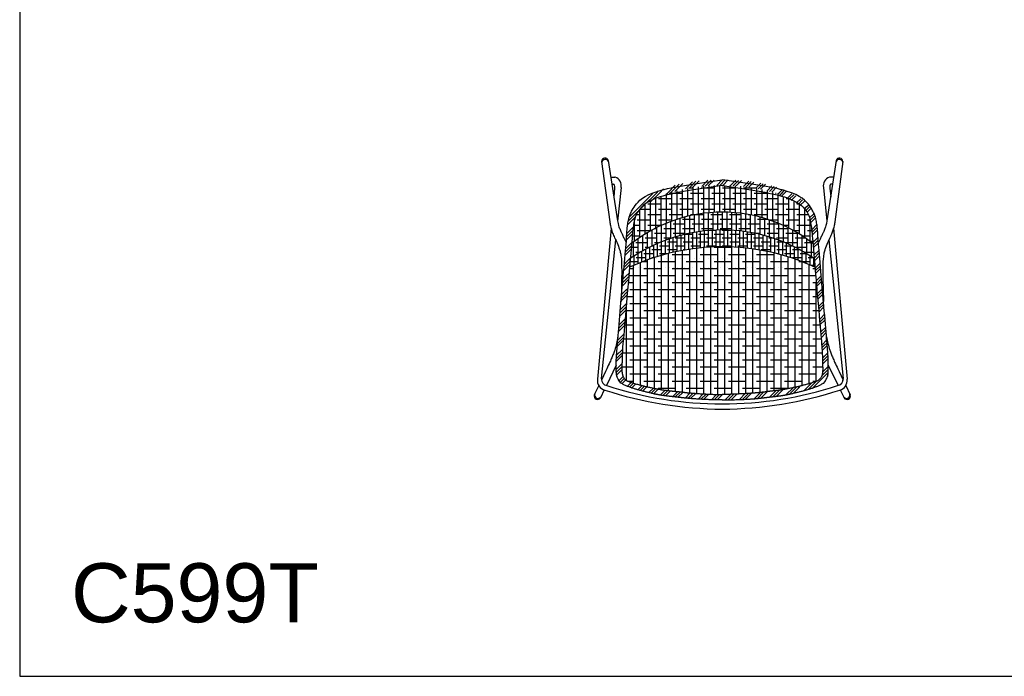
# Model space of a CAD drawing. Header units: millimetres. Extents: x 40 to 440, y 38 to 319.
# Tile 1 of 53: x 40 to 240, y 38 to 171. Entities that reach past the tile are written whole.
import ezdxf

# ---------------------------------------------------------------- set-up
doc = ezdxf.new("R2010")
doc.units = ezdxf.units.MM
doc.styles.get("Standard").update_dxf_attribs({"font": 'arial.ttf'})

msp = doc.modelspace()

# ---------------------------------------------------------------- hatches: boundary and pattern name
h = msp.add_hatch()
h.set_pattern_fill('GOST_GROUND', color=252, scale=0.2)
h.set_pattern_definition([(45, (72850.6733, 30411.5449), (2.828427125, -2e-16), [4]), (45, (72851.2733, 30411.5449), (2.828427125, -2e-16), [4]), (45, (72851.8733, 30411.5449), (2.828427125, -2e-16), [4])])
edge = h.paths.add_edge_path()
edge.add_spline(control_points=[(182.5, 138.65), (174.96, 138.67), (170.11, 137.25), (165.93, 134.43)], knot_values=[72.302453, 72.302453, 72.302453, 72.302453, 72.918461, 72.918461, 72.918461, 72.918461], weights=[1, 0.968627, 0.968627, 1], degree=3, periodic=0)
edge.add_spline(control_points=[(165.93, 134.43), (164.86, 133.73), (164.09, 132.71), (163.73, 131.49)], knot_values=[71.595805, 71.595805, 71.595805, 71.595805, 72.302453, 72.302453, 72.302453, 72.302453], weights=[1, 0.958819, 0.958819, 1], degree=3, periodic=0)
edge.add_spline(control_points=[(163.73, 131.49), (163.39, 130.41), (163.29, 129.92), (163.22, 129.13)], knot_values=[70.627098, 70.627098, 70.627098, 70.627098, 71.595805, 71.595805, 71.595805, 71.595805], weights=[1, 1, 1, 1], degree=3, periodic=0)
edge.add_spline(control_points=[(163.22, 129.13), (163.2, 128.98), (163.15, 128.59), (163.12, 127.98), (163.06, 127.32), (163.05, 126.9), (163.05, 126.69)], knot_values=[68.182005, 68.182005, 68.182005, 68.182005, 68.633778, 69.358379, 70.001437, 70.627098, 70.627098, 70.627098, 70.627098], weights=[1, 1, 1, 1, 1, 1, 1], degree=3, periodic=0)
edge.add_spline(control_points=[(163.05, 126.69), (162.43, 119.66), (161.82, 112.64), (161.21, 105.61)], knot_values=[67.182005, 67.182005, 67.182005, 67.182005, 68.182005, 68.182005, 68.182005, 68.182005], weights=[1, 1, 1, 1], degree=3, periodic=0)
edge.add_spline(control_points=[(161.21, 105.61), (161.18, 105.09), (161.11, 104.07), (160.94, 102.2), (160.96, 100.84), (160.98, 99.99)], knot_values=[61.559247, 61.559247, 61.559247, 61.559247, 63.118073, 64.637461, 67.182005, 67.182005, 67.182005, 67.182005], weights=[1, 1, 1, 1, 1, 1], degree=3, periodic=0)
edge.add_spline(control_points=[(160.98, 99.99), (160.98, 99.84), (160.97, 99.53), (161.01, 99.06), (161.25, 98.21), (161.55, 97.76)], knot_values=[60.079459, 60.079459, 60.079459, 60.079459, 60.653516, 61.27457, 61.559247, 61.559247, 61.559247, 61.559247], weights=[1, 1, 1, 1, 1, 1], degree=3, periodic=0)
edge.add_spline(control_points=[(161.55, 97.76), (161.74, 97.56), (162.39, 97.09), (164.06, 96.38), (166.66, 95.68), (170.03, 94.86), (173.11, 94.6), (177.78, 94), (182.5, 93.99)], knot_values=[36.236686, 36.236686, 36.236686, 36.236686, 36.702049, 39.464785, 43.170183, 46.888313, 52.510424, 60.079459, 60.079459, 60.079459, 60.079459], weights=[1, 1, 1, 1, 1, 1, 1, 1, 1], degree=3, periodic=0)
edge.add_spline(control_points=[(182.5, 93.99), (188.25, 94.03), (191.89, 94.6), (194.97, 94.86), (198.34, 95.68), (200.94, 96.38), (202.61, 97.09), (203.25, 97.56), (203.45, 97.76)], knot_values=[36.236686, 36.236686, 36.236686, 36.236686, 43.805721, 49.427832, 53.145963, 56.85136, 59.614096, 60.079459, 60.079459, 60.079459, 60.079459], weights=[1, 1, 1, 1, 1, 1, 1, 1, 1], degree=3, periodic=0)
edge.add_spline(control_points=[(203.45, 97.76), (203.75, 98.21), (203.98, 99.06), (204.02, 99.53), (204.02, 99.84), (204.02, 99.99)], knot_values=[60.079459, 60.079459, 60.079459, 60.079459, 60.364137, 60.985191, 61.559247, 61.559247, 61.559247, 61.559247], weights=[1, 1, 1, 1, 1, 1], degree=3, periodic=0)
edge.add_spline(control_points=[(204.02, 99.99), (204.03, 100.84), (204.06, 102.2), (203.89, 104.07), (203.82, 105.09), (203.78, 105.61)], knot_values=[61.559247, 61.559247, 61.559247, 61.559247, 64.103792, 65.62318, 67.182005, 67.182005, 67.182005, 67.182005], weights=[1, 1, 1, 1, 1, 1], degree=3, periodic=0)
edge.add_spline(control_points=[(203.78, 105.61), (203.17, 112.64), (202.56, 119.66), (201.95, 126.69)], knot_values=[67.182005, 67.182005, 67.182005, 67.182005, 68.182005, 68.182005, 68.182005, 68.182005], weights=[1, 1, 1, 1], degree=3, periodic=0)
edge.add_spline(control_points=[(201.78, 129.13), (201.71, 129.92), (201.61, 130.41), (201.27, 131.49)], knot_values=[70.627098, 70.627098, 70.627098, 70.627098, 71.595805, 71.595805, 71.595805, 71.595805], weights=[1, 1, 1, 1], degree=3, periodic=0)
edge.add_spline(control_points=[(201.27, 131.49), (200.9, 132.71), (200.14, 133.73), (199.07, 134.43)], knot_values=[71.595805, 71.595805, 71.595805, 71.595805, 72.302453, 72.302453, 72.302453, 72.302453], weights=[1, 0.958819, 0.958819, 1], degree=3, periodic=0)
edge.add_spline(control_points=[(199.07, 134.43), (194.88, 137.25), (190.04, 138.67), (182.5, 138.65)], knot_values=[72.302453, 72.302453, 72.302453, 72.302453, 72.918461, 72.918461, 72.918461, 72.918461], weights=[1, 0.968627, 0.968627, 1], degree=3, periodic=0)
edge = h.paths.add_edge_path(flags=16)
edge.add_spline(control_points=[(182.5, 95.07), (186.24, 95.18), (188.94, 95.34), (190.96, 95.56), (192.25, 95.75), (193.07, 95.83), (194.28, 95.98), (194.68, 96.04), (195.46, 96.17), (195.86, 96.25), (196.78, 96.45), (197.46, 96.58), (198.32, 96.79), (198.93, 96.95), (199.48, 97.08), (199.89, 97.19), (200.35, 97.33), (200.79, 97.47), (201.36, 97.67), (201.66, 97.77), (201.86, 97.87)], knot_values=[15.466113, 15.466113, 15.466113, 15.466113, 21.968524, 23.700389, 23.700389, 26.852656, 26.852656, 28.42879, 28.42879, 30.004924, 30.004924, 32.111484, 32.111484, 34.218045, 34.218045, 35.271325, 35.271325, 36.324605, 36.324605, 38.368216, 38.368216, 38.368216, 38.368216], weights=[1, 1, 1, 1, 1, 1, 1, 1, 1, 1, 1, 1, 1, 1, 1, 1, 1, 1, 1, 1, 1], degree=3, periodic=0)
edge.add_spline(control_points=[(201.86, 97.87), (201.99, 97.95), (202.67, 98.38), (202.94, 99.65), (202.87, 101.04), (202.86, 102.6), (202.79, 103.81), (202.74, 104.59)], knot_values=[6.626707, 6.626707, 6.626707, 6.626707, 7.178083, 9.6298, 10.867517, 12.516039, 15.466113, 15.466113, 15.466113, 15.466113], weights=[1, 1, 1, 1, 1, 1, 1, 1], degree=3, periodic=0)
edge.add_spline(control_points=[(202.74, 104.59), (202.08, 112.26), (201.42, 119.93), (200.75, 127.59)], knot_values=[5.626707, 5.626707, 5.626707, 5.626707, 6.626707, 6.626707, 6.626707, 6.626707], weights=[1, 1, 1, 1], degree=3, periodic=0)
edge.add_spline(control_points=[(200.75, 127.59), (200.7, 128.41), (200.6, 128.99), (200.44, 130.08), (200.17, 131.16)], knot_values=[4.028835, 4.028835, 4.028835, 4.028835, 5.016026, 5.626707, 5.626707, 5.626707, 5.626707], weights=[1, 1, 1, 1, 1], degree=3, periodic=0)
edge.add_spline(control_points=[(200.17, 131.16), (199.91, 132.01), (199.38, 132.71), (198.63, 133.18)], knot_values=[3.317444, 3.317444, 3.317444, 3.317444, 4.028835, 4.028835, 4.028835, 4.028835], weights=[1, 0.95827, 0.95827, 1], degree=3, periodic=0)
edge.add_spline(control_points=[(198.63, 133.18), (194.61, 136.02), (189.91, 137.48), (182.5, 137.55)], knot_values=[2.69519, 2.69519, 2.69519, 2.69519, 3.317444, 3.317444, 3.317444, 3.317444], weights=[1, 0.968008, 0.968008, 1], degree=3, periodic=0)
edge.add_spline(control_points=[(182.5, 137.55), (175.09, 137.48), (170.39, 136.02), (166.37, 133.18)], knot_values=[2.69519, 2.69519, 2.69519, 2.69519, 3.317444, 3.317444, 3.317444, 3.317444], weights=[1, 0.968008, 0.968008, 1], degree=3, periodic=0)
edge.add_spline(control_points=[(166.37, 133.18), (165.62, 132.71), (165.08, 132.01), (164.82, 131.16)], knot_values=[3.317444, 3.317444, 3.317444, 3.317444, 4.028835, 4.028835, 4.028835, 4.028835], weights=[1, 0.95827, 0.95827, 1], degree=3, periodic=0)
edge.add_spline(control_points=[(164.82, 131.16), (164.56, 130.08), (164.4, 128.99), (164.3, 128.41), (164.24, 127.59)], knot_values=[4.028835, 4.028835, 4.028835, 4.028835, 4.639517, 5.626707, 5.626707, 5.626707, 5.626707], weights=[1, 1, 1, 1, 1], degree=3, periodic=0)
edge.add_spline(control_points=[(164.24, 127.59), (163.58, 119.93), (162.92, 112.26), (162.25, 104.59)], knot_values=[5.626707, 5.626707, 5.626707, 5.626707, 6.626707, 6.626707, 6.626707, 6.626707], weights=[1, 1, 1, 1], degree=3, periodic=0)
edge.add_spline(control_points=[(162.25, 104.59), (162.21, 103.81), (162.14, 102.6), (162.13, 101.04), (162.06, 99.65), (162.33, 98.38), (163.01, 97.95), (163.14, 97.87)], knot_values=[6.626707, 6.626707, 6.626707, 6.626707, 9.576782, 11.225304, 12.463021, 14.914738, 15.466113, 15.466113, 15.466113, 15.466113], weights=[1, 1, 1, 1, 1, 1, 1, 1], degree=3, periodic=0)
edge.add_spline(control_points=[(163.14, 97.87), (163.34, 97.77), (163.64, 97.67), (164.21, 97.47), (164.64, 97.33), (165.11, 97.19), (165.52, 97.08), (166.06, 96.95), (166.68, 96.79), (167.54, 96.58), (168.22, 96.45), (169.14, 96.25), (169.53, 96.17), (170.32, 96.04), (170.72, 95.98), (171.93, 95.83), (172.75, 95.75), (174.04, 95.63), (174.5, 95.58), (175.22, 95.44), (178.71, 95.14), (182.5, 95.07)], knot_values=[15.466113, 15.466113, 15.466113, 15.466113, 17.509725, 17.509725, 18.563005, 18.563005, 19.616285, 19.616285, 21.722845, 21.722845, 23.829406, 23.829406, 25.40554, 25.40554, 26.981673, 26.981673, 30.133941, 30.133941, 31.865806, 31.865806, 38.368216, 38.368216, 38.368216, 38.368216], weights=[1, 1, 1, 1, 1, 1, 1, 1, 1, 1, 1, 1, 1, 1, 1, 1, 1, 1, 1, 1, 1, 1], degree=3, periodic=0)
h = msp.add_hatch()
h.set_pattern_fill('ANSI38', color=252, scale=0.34, angle=45)
h.set_pattern_definition([(90, (72850.6733, 30411.5449), (-1.0795, 1e-16), []), (180, (72850.6733, 30411.5449), (-2.159, -1.0795), [2.69875, -1.61925])])
edge = h.paths.add_edge_path()
edge.add_spline(control_points=[(198.63, 133.18), (194.61, 136.02), (189.91, 137.48), (182.5, 137.55)], knot_values=[2.69519, 2.69519, 2.69519, 2.69519, 3.317444, 3.317444, 3.317444, 3.317444], weights=[1, 0.968008, 0.968008, 1], degree=3, periodic=0)
edge.add_spline(control_points=[(182.5, 137.55), (175.09, 137.48), (170.39, 136.02), (166.37, 133.18)], knot_values=[2.69519, 2.69519, 2.69519, 2.69519, 3.317444, 3.317444, 3.317444, 3.317444], weights=[1, 0.968008, 0.968008, 1], degree=3, periodic=0)
edge.add_spline(control_points=[(166.37, 133.18), (165.62, 132.71), (165.08, 132.01), (164.82, 131.16)], knot_values=[3.317444, 3.317444, 3.317444, 3.317444, 4.028835, 4.028835, 4.028835, 4.028835], weights=[1, 0.95827, 0.95827, 1], degree=3, periodic=0)
edge.add_spline(control_points=[(164.82, 131.16), (164.56, 130.08), (164.4, 128.99), (164.3, 128.41), (164.24, 127.59)], knot_values=[4.028835, 4.028835, 4.028835, 4.028835, 4.639517, 5.626707, 5.626707, 5.626707, 5.626707], weights=[1, 1, 1, 1, 1], degree=3, periodic=0)
edge.add_spline(control_points=[(164.24, 127.59), (164.19, 126.98), (164.14, 126.36), (164.08, 125.75)], knot_values=[5.626707, 5.626707, 5.626707, 5.626707, 5.706884, 5.706884, 5.706884, 5.706884], weights=[1, 1, 1, 1], degree=3, periodic=0)
edge.add_arc((182.5, 102.22), 29.88, 51.9467, 128.0533, ccw=False)
edge.add_spline(control_points=[(200.91, 125.75), (200.86, 126.36), (200.81, 126.98), (200.75, 127.59)], knot_values=[5.626707, 5.626707, 5.626707, 5.626707, 5.706884, 5.706884, 5.706884, 5.706884], weights=[1, 1, 1, 1], degree=3, periodic=0)
edge.add_spline(control_points=[(200.75, 127.59), (200.7, 128.41), (200.6, 128.99), (200.44, 130.08), (200.17, 131.16)], knot_values=[4.028835, 4.028835, 4.028835, 4.028835, 5.016026, 5.626707, 5.626707, 5.626707, 5.626707], weights=[1, 1, 1, 1, 1], degree=3, periodic=0)
edge.add_spline(control_points=[(200.17, 131.16), (199.91, 132.01), (199.38, 132.71), (198.63, 133.18)], knot_values=[3.317444, 3.317444, 3.317444, 3.317444, 4.028835, 4.028835, 4.028835, 4.028835], weights=[1, 0.95827, 0.95827, 1], degree=3, periodic=0)
h = msp.add_hatch()
h.set_pattern_fill('ANSI38', color=252, scale=0.3, angle=45)
h.set_pattern_definition([(90, (72850.6733, 30411.5449), (-0.9525, 2e-16), []), (180, (72850.6733, 30411.5449), (-1.905, -0.9525), [2.38125, -1.42875])])
edge = h.paths.add_edge_path()
edge.add_spline(control_points=[(164.08, 125.75), (164, 124.73), (163.91, 123.72), (163.82, 122.7)], knot_values=[5.706884, 5.706884, 5.706884, 5.706884, 5.839272, 5.839272, 5.839272, 5.839272], weights=[1, 1, 1, 1], degree=3, periodic=0)
edge.add_arc((182.5, 95.49), 33, 55.53, 124.47, ccw=False)
edge.add_spline(control_points=[(201.18, 122.7), (201.09, 123.72), (201, 124.73), (200.91, 125.75)], knot_values=[5.706884, 5.706884, 5.706884, 5.706884, 5.839272, 5.839272, 5.839272, 5.839272], weights=[1, 1, 1, 1], degree=3, periodic=0)
edge.add_arc((182.5, 102.22), 29.88, 51.9467, 128.0533)
h = msp.add_hatch()
h.set_pattern_fill('ANSI38', color=252, scale=0.25, angle=45)
h.set_pattern_definition([(90, (72850.6733, 30411.5449), (-0.79375, 2e-16), []), (180, (72850.6733, 30411.5449), (-1.5875, -0.79375), [1.984375, -1.190625])])
edge = h.paths.add_edge_path()
edge.add_spline(control_points=[(163.82, 122.7), (163.77, 122.11), (163.72, 121.53), (163.67, 120.94)], knot_values=[5.839272, 5.839272, 5.839272, 5.839272, 5.915947, 5.915947, 5.915947, 5.915947], weights=[1, 1, 1, 1], degree=3, periodic=0)
edge.add_arc((182.5, 80.11), 44.96, 65.2389, 114.7611, ccw=False)
edge.add_spline(control_points=[(201.33, 120.94), (201.28, 121.53), (201.23, 122.11), (201.18, 122.7)], knot_values=[5.839272, 5.839272, 5.839272, 5.839272, 5.915947, 5.915947, 5.915947, 5.915947], weights=[1, 1, 1, 1], degree=3, periodic=0)
edge.add_arc((182.5, 95.49), 33, 55.53, 124.47)
h = msp.add_hatch()
h.set_pattern_fill('ANSI38', color=252, scale=0.45, angle=45)
h.set_pattern_definition([(90, (72850.6733, 30411.5449), (-1.42875, 3e-16), []), (180, (72850.6733, 30411.5449), (-2.8575, -1.42875), [3.571875, -2.143125])])
edge = h.paths.add_edge_path()
edge.add_spline(control_points=[(182.5, 95.07), (186.24, 95.18), (188.94, 95.34), (190.96, 95.56), (192.25, 95.75), (193.07, 95.83), (194.28, 95.98), (194.68, 96.04), (195.46, 96.17), (195.86, 96.25), (196.78, 96.45), (197.46, 96.58), (198.32, 96.79), (198.93, 96.95), (199.48, 97.08), (199.89, 97.19), (200.35, 97.33), (200.79, 97.47), (201.36, 97.67), (201.66, 97.77), (201.86, 97.87)], knot_values=[15.466113, 15.466113, 15.466113, 15.466113, 21.968524, 23.700389, 23.700389, 26.852656, 26.852656, 28.42879, 28.42879, 30.004924, 30.004924, 32.111484, 32.111484, 34.218045, 34.218045, 35.271325, 35.271325, 36.324605, 36.324605, 38.368216, 38.368216, 38.368216, 38.368216], weights=[1, 1, 1, 1, 1, 1, 1, 1, 1, 1, 1, 1, 1, 1, 1, 1, 1, 1, 1, 1, 1], degree=3, periodic=0)
edge.add_spline(control_points=[(201.86, 97.87), (201.99, 97.95), (202.67, 98.38), (202.94, 99.65), (202.87, 101.04), (202.86, 102.6), (202.79, 103.81), (202.74, 104.59)], knot_values=[6.626707, 6.626707, 6.626707, 6.626707, 7.178083, 9.6298, 10.867517, 12.516039, 15.466113, 15.466113, 15.466113, 15.466113], weights=[1, 1, 1, 1, 1, 1, 1, 1], degree=3, periodic=0)
edge.add_spline(control_points=[(202.74, 104.59), (202.27, 110.04), (201.8, 115.49), (201.33, 120.94)], knot_values=[5.915947, 5.915947, 5.915947, 5.915947, 6.626707, 6.626707, 6.626707, 6.626707], weights=[1, 1, 1, 1], degree=3, periodic=0)
edge.add_arc((182.5, 80.11), 44.96, 65.2389, 114.7611)
edge.add_spline(control_points=[(163.67, 120.94), (163.2, 115.49), (162.73, 110.04), (162.25, 104.59)], knot_values=[5.915947, 5.915947, 5.915947, 5.915947, 6.626707, 6.626707, 6.626707, 6.626707], weights=[1, 1, 1, 1], degree=3, periodic=0)
edge.add_spline(control_points=[(162.25, 104.59), (162.21, 103.81), (162.14, 102.6), (162.13, 101.04), (162.06, 99.65), (162.33, 98.38), (163.01, 97.95), (163.14, 97.87)], knot_values=[6.626707, 6.626707, 6.626707, 6.626707, 9.576782, 11.225304, 12.463021, 14.914738, 15.466113, 15.466113, 15.466113, 15.466113], weights=[1, 1, 1, 1, 1, 1, 1, 1], degree=3, periodic=0)
edge.add_spline(control_points=[(163.14, 97.87), (163.34, 97.77), (163.64, 97.67), (164.21, 97.47), (164.64, 97.33), (165.11, 97.19), (165.52, 97.08), (166.06, 96.95), (166.68, 96.79), (167.54, 96.58), (168.22, 96.45), (169.14, 96.25), (169.53, 96.17), (170.32, 96.04), (170.72, 95.98), (171.93, 95.83), (172.75, 95.75), (174.04, 95.63), (174.5, 95.58), (175.22, 95.44), (178.71, 95.14), (182.5, 95.07)], knot_values=[15.466113, 15.466113, 15.466113, 15.466113, 17.509725, 17.509725, 18.563005, 18.563005, 19.616285, 19.616285, 21.722845, 21.722845, 23.829406, 23.829406, 25.40554, 25.40554, 26.981673, 26.981673, 30.133941, 30.133941, 31.865806, 31.865806, 38.368216, 38.368216, 38.368216, 38.368216], weights=[1, 1, 1, 1, 1, 1, 1, 1, 1, 1, 1, 1, 1, 1, 1, 1, 1, 1, 1, 1, 1, 1], degree=3, periodic=0)

# ---------------------------------------------------------------- linework, layer by layer
at = {"color": 6}
for p, q in [((39.79, 319.5), (39.79, 37.87)), ((39.79, 37.87), (439.79, 37.87))]:
    msp.add_line(p, q, dxfattribs=at)
at = {"color": 7}
for p, q in [((158, 142.42), (159.64, 130.17)), ((159.35, 142.58), (161.22, 130.37)), ((205.65, 142.58), (203.77, 130.37)), ((207, 142.42), (205.36, 130.17)), ((159.86, 139.21), (160.67, 139.21)), ((205.14, 139.21), (204.33, 139.21)), ((160.08, 137.77), (160.42, 137.77)), ((160.64, 137.01), (160.48, 135.19)), ((161.94, 137.1), (161.23, 130.31)), ((203.06, 137.1), (203.76, 130.31)), ((204.35, 137.01), (204.52, 135.19)), ((204.92, 137.77), (204.58, 137.77)), ((159.91, 128.84), (157.15, 98.18)), ((205.09, 128.84), (207.85, 98.18)), ((160.84, 126.5), (157.93, 98.32)), ((204.16, 126.5), (207.07, 98.32)), ((160.96, 101.03), (158.97, 96.93)), ((204.03, 101.03), (206.03, 96.93)), ((158.79, 99.78), (157.95, 97.98)), ((206.21, 99.78), (207.04, 97.98)), ((157.41, 96.91), (156.5, 95.01)), ((158.53, 96.02), (157.75, 94.43)), ((206.47, 96.02), (207.24, 94.43)), ((207.58, 96.91), (208.5, 95.01))]:
    msp.add_line(p, q, dxfattribs=at)
at = {"color": 252}
for p, q in [((162.15, 102.47), (162.17, 102.47)), ((202.85, 102.47), (202.82, 102.47))]:
    msp.add_line(p, q, dxfattribs=at)
at = {"color": 7}
for centre, radius, start, end in [((158.68, 142.41), 0.685, 14.5097, 178.7864), ((158.72, 142.12), 0.708, 23.5598, 170.9708), ((206.27, 142.12), 0.708, 9.0292, 156.4402), ((206.31, 142.41), 0.685, 1.2136, 165.4903), ((160.67, 139.01), 0.2, 70.4567, 90), ((160.12, 137.45), 1.86, 348.9472, 70.4567), ((204.88, 137.45), 1.86, 109.5433, 191.0528), ((204.33, 139.01), 0.2, 90, 109.5433), ((160.42, 137.57), 0.2, 7.6135, 90), ((158.7, 137.23), 1.96, 353.7968, 11.0101), ((206.3, 137.23), 1.96, 168.9899, 186.2032), ((204.58, 137.57), 0.2, 90, 172.3865), ((159.16, 97.94), 2.03, 173.1105, 254.5699), ((159.38, 98.31), 1.45, 179.729, 257.6821), ((205.62, 98.31), 1.45, 282.3179, 0.271), ((205.83, 97.94), 2.03, 285.4301, 6.8895), ((182.44, 168.57), 75.39, 251.9419, 270.0479), ((182.56, 168.57), 75.39, 269.9521, 288.0581), ((157.16, 94.78), 0.696, 160.6995, 329.4592), ((157.25, 95), 0.696, 160.9015, 329.2317), ((183.11, 171.35), 79.24, 252.0009, 269.5583), ((181.89, 171.35), 79.24, 270.4417, 287.9991), ((207.74, 95), 0.696, 210.7683, 19.0985), ((207.84, 94.78), 0.696, 210.5408, 19.3005)]:
    msp.add_arc(centre, radius, start, end, dxfattribs=at)
at = {"color": 252}
for centre, radius, start, end in [((182.5, 102.22), 29.88, 51.9467, 128.0533), ((182.5, 95.49), 33, 55.53, 124.47), ((182.5, 80.11), 44.96, 65.2389, 114.7611)]:
    msp.add_arc(centre, radius, start, end, dxfattribs=at)
at = {"color": 7}
for points, weights, knots in [([(182.5, 93.99), (177.78, 94), (173.11, 94.6), (170.03, 94.86), (166.66, 95.68), (164.06, 96.38), (162.39, 97.09), (161.74, 97.56), (161.55, 97.76), (161.25, 98.21), (161.01, 99.06), (160.97, 99.53), (160.98, 99.84), (160.98, 99.99), (160.96, 100.84), (160.94, 102.2), (161.11, 104.07), (161.18, 105.09), (161.21, 105.61), (161.82, 112.64), (162.43, 119.66), (163.05, 126.69), (163.05, 126.9), (163.06, 127.32), (163.12, 127.98), (163.15, 128.59), (163.2, 128.98), (163.22, 129.13), (163.29, 129.92), (163.39, 130.41), (163.73, 131.49), (164.09, 132.71), (164.86, 133.73), (165.93, 134.43), (170.11, 137.25), (174.96, 138.67), (182.5, 138.65)], [1, 1, 1, 1, 1, 1, 1, 1, 1, 1, 1, 1, 1, 1, 1, 1, 1, 1, 1, 1, 1, 1, 1, 1, 1, 1, 1, 1, 1, 1, 1, 0.958818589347, 0.958818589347, 1, 0.968627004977, 0.968627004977, 1], [36.236686, 36.236686, 36.236686, 36.236686, 43.805721, 49.427832, 53.145963, 56.85136, 59.614096, 60.079459, 60.079459, 60.079459, 60.364137, 60.985191, 61.559247, 61.559247, 61.559247, 64.103792, 65.62318, 67.182005, 67.182005, 67.182005, 68.182005, 68.182005, 68.182005, 68.807667, 69.450724, 70.175325, 70.627098, 70.627098, 70.627098, 71.595805, 71.595805, 71.595805, 72.302453, 72.302453, 72.302453, 72.918461, 72.918461, 72.918461, 72.918461]), ([(182.5, 93.99), (188.25, 94.03), (191.89, 94.6), (194.97, 94.86), (198.34, 95.68), (200.94, 96.38), (202.61, 97.09), (203.25, 97.56), (203.45, 97.76), (203.75, 98.21), (203.98, 99.06), (204.02, 99.53), (204.02, 99.84), (204.02, 99.99), (204.03, 100.84), (204.06, 102.2), (203.89, 104.07), (203.82, 105.09), (203.78, 105.61), (203.17, 112.64), (202.56, 119.66), (201.95, 126.69), (201.95, 126.9), (201.93, 127.32), (201.88, 127.98), (201.85, 128.59), (201.8, 128.98), (201.78, 129.13), (201.71, 129.92), (201.61, 130.41), (201.27, 131.49), (200.9, 132.71), (200.14, 133.73), (199.07, 134.43), (194.88, 137.25), (190.04, 138.67), (182.5, 138.65)], [1, 1, 1, 1, 1, 1, 1, 1, 1, 1, 1, 1, 1, 1, 1, 1, 1, 1, 1, 1, 1, 1, 1, 1, 1, 1, 1, 1, 1, 1, 1, 0.958818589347, 0.958818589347, 1, 0.968627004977, 0.968627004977, 1], [36.236686, 36.236686, 36.236686, 36.236686, 43.805721, 49.427832, 53.145963, 56.85136, 59.614096, 60.079459, 60.079459, 60.079459, 60.364137, 60.985191, 61.559247, 61.559247, 61.559247, 64.103792, 65.62318, 67.182005, 67.182005, 67.182005, 68.182005, 68.182005, 68.182005, 68.807667, 69.450724, 70.175325, 70.627098, 70.627098, 70.627098, 71.595805, 71.595805, 71.595805, 72.302453, 72.302453, 72.302453, 72.918461, 72.918461, 72.918461, 72.918461]), ([(182.5, 137.55), (175.09, 137.48), (170.39, 136.02), (166.37, 133.18), (165.62, 132.71), (165.08, 132.01), (164.82, 131.16), (164.56, 130.08), (164.4, 128.99), (164.3, 128.41), (164.24, 127.59), (163.58, 119.93), (162.92, 112.26), (162.25, 104.59), (162.21, 103.81), (162.14, 102.6), (162.13, 101.04), (162.06, 99.65), (162.33, 98.38), (163.01, 97.95), (163.14, 97.87), (163.34, 97.77), (163.64, 97.67), (164.21, 97.47), (164.64, 97.33), (165.11, 97.19), (165.52, 97.08), (166.06, 96.95), (166.68, 96.79), (167.54, 96.58), (168.22, 96.45), (169.14, 96.25), (169.53, 96.17), (170.32, 96.04), (170.72, 95.98), (171.93, 95.83), (172.75, 95.75), (174.04, 95.63), (174.5, 95.58), (175.22, 95.44), (178.71, 95.14), (182.5, 95.07)], [1, 0.968007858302, 0.968007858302, 1, 0.958269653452, 0.958269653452, 1, 1, 1, 1, 1, 1, 1, 1, 1, 1, 1, 1, 1, 1, 1, 1, 1, 1, 1, 1, 1, 1, 1, 1, 1, 1, 1, 1, 1, 1, 1, 1, 1, 1, 1, 1], [2.69519, 2.69519, 2.69519, 2.69519, 3.317444, 3.317444, 3.317444, 4.028835, 4.028835, 4.028835, 4.639517, 5.626707, 5.626707, 5.626707, 6.626707, 6.626707, 6.626707, 9.576782, 11.225304, 12.463021, 14.914738, 15.466113, 15.466113, 15.466113, 17.509725, 17.509725, 18.563005, 18.563005, 19.616285, 19.616285, 21.722845, 21.722845, 23.829406, 23.829406, 25.40554, 25.40554, 26.981673, 26.981673, 30.133941, 30.133941, 31.865806, 31.865806, 38.368216, 38.368216, 38.368216, 38.368216]), ([(182.5, 137.55), (189.91, 137.48), (194.61, 136.02), (198.63, 133.18), (199.38, 132.71), (199.91, 132.01), (200.17, 131.16), (200.44, 130.08), (200.6, 128.99), (200.7, 128.41), (200.75, 127.59), (201.42, 119.93), (202.08, 112.26), (202.74, 104.59), (202.79, 103.81), (202.86, 102.6), (202.87, 101.04), (202.94, 99.65), (202.67, 98.38), (201.99, 97.95), (201.86, 97.87), (201.66, 97.77), (201.36, 97.67), (200.79, 97.47), (200.35, 97.33), (199.89, 97.19), (199.48, 97.08), (198.93, 96.95), (198.32, 96.79), (197.46, 96.58), (196.78, 96.45), (195.86, 96.25), (195.46, 96.17), (194.68, 96.04), (194.28, 95.98), (193.07, 95.83), (192.25, 95.75), (190.96, 95.56), (188.94, 95.34), (186.24, 95.18), (182.5, 95.07)], [1, 0.968007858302, 0.968007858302, 1, 0.958269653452, 0.958269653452, 1, 1, 1, 1, 1, 1, 1, 1, 1, 1, 1, 1, 1, 1, 1, 1, 1, 1, 1, 1, 1, 1, 1, 1, 1, 1, 1, 1, 1, 1, 1, 1, 1, 1, 1], [2.69519, 2.69519, 2.69519, 2.69519, 3.317444, 3.317444, 3.317444, 4.028835, 4.028835, 4.028835, 4.639517, 5.626707, 5.626707, 5.626707, 6.626707, 6.626707, 6.626707, 9.576782, 11.225304, 12.463021, 14.914738, 15.466113, 15.466113, 15.466113, 17.509725, 17.509725, 18.563005, 18.563005, 19.616285, 19.616285, 21.722845, 21.722845, 23.829406, 23.829406, 25.40554, 25.40554, 26.981673, 26.981673, 30.133941, 30.133941, 31.865806, 38.368216, 38.368216, 38.368216, 38.368216])]:
    msp.add_rational_spline(points, weights, degree=3, knots=knots, dxfattribs=at)
for points, knots in [([(159.64, 130.17), (159.68, 129.92), (159.81, 129.13), (160.14, 128.01), (160.61, 126.91), (161.01, 126.21), (161.38, 125.34), (161.51, 124.84)], [0, 0, 0, 0, 0.952591, 3.018507, 4.42982, 5.712981, 7.141574, 7.141574, 7.141574, 7.141574]), ([(161.22, 130.37), (161.39, 129.47), (161.59, 128.93), (161.88, 128.21), (162.16, 127.67), (162.42, 127.03), (162.65, 126.63), (162.98, 125.93)], [0, 0, 0, 0, 0.952591, 1.982844, 2.833187, 3.852123, 4.580485, 4.580485, 4.580485, 4.580485]), ([(203.77, 130.37), (203.61, 129.47), (203.4, 128.93), (203.12, 128.21), (202.83, 127.67), (202.57, 127.03), (202.34, 126.63), (202.02, 125.93)], [0, 0, 0, 0, 0.952591, 1.982844, 2.833187, 3.852123, 4.580485, 4.580485, 4.580485, 4.580485]), ([(205.36, 130.17), (205.32, 129.92), (205.19, 129.13), (204.86, 128.01), (204.38, 126.91), (203.99, 126.21), (203.62, 125.34), (203.48, 124.84)], [0, 0, 0, 0, 0.952591, 3.018507, 4.42982, 5.712981, 7.141574, 7.141574, 7.141574, 7.141574]), ([(161.51, 124.84), (161.59, 124.63), (161.77, 124.17), (161.97, 123.15), (162.17, 121.52), (161.94, 113.97)], [0, 0, 0, 0, 0.849384, 1.873549, 3.853336, 3.853336, 3.853336, 3.853336]), ([(203.48, 124.84), (203.4, 124.63), (203.22, 124.17), (203.03, 123.15), (202.83, 121.52), (203.06, 113.97)], [0, 0, 0, 0, 0.849384, 1.873549, 3.853336, 3.853336, 3.853336, 3.853336]), ([(161.31, 106.77), (161.13, 105.87), (160.89, 104.72), (160.38, 103.33), (160.03, 102.53), (159.61, 101.49), (159.14, 100.6), (158.87, 99.96), (158.79, 99.78)], [0.232436, 0.232436, 0.232436, 0.232436, 2.970626, 3.7532, 4.659822, 5.605163, 7.11125, 7.693733, 7.693733, 7.693733, 7.693733]), ([(203.68, 106.77), (203.86, 105.87), (204.11, 104.72), (204.61, 103.33), (204.96, 102.53), (205.39, 101.49), (205.86, 100.6), (206.13, 99.96), (206.21, 99.78)], [0.232436, 0.232436, 0.232436, 0.232436, 2.970626, 3.7532, 4.659822, 5.605163, 7.11125, 7.693733, 7.693733, 7.693733, 7.693733])]:
    msp.add_open_spline(points, degree=3, knots=knots, dxfattribs=at)

# ---------------------------------------------------------------- texts
at = {"insert": (50.22, 60.82), "char_height": 12, "width": 168.8154, "attachment_point": 1}
msp.add_mtext('C599T', dxfattribs=at)

doc.saveas('drawing.dxf')
